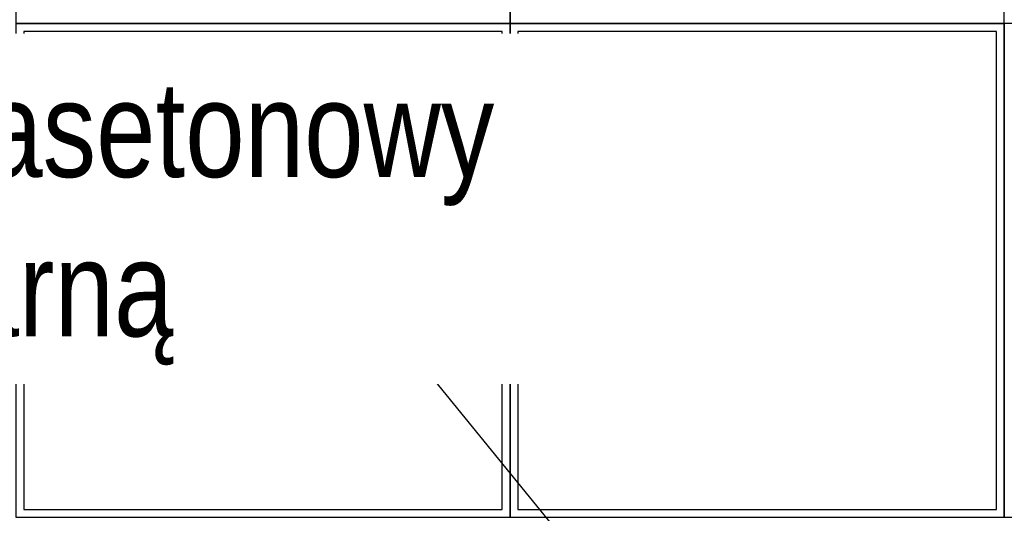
# Model space of a CAD drawing. Header units: millimetres. Extents: x -5941 to 19721, y -9230 to 6433.
# Tile 34 of 204: x 5777 to 5900, y -7888 to -7826. Entities that reach past the tile are written whole.
import ezdxf

# ---------------------------------------------------------------- set-up
doc = ezdxf.new("R2010")
doc.units = ezdxf.units.MM
doc.layers.add('A_SUFITY', color=6, linetype='Continuous')
doc.layers.add('A_SUFITY OPIS', color=1, linetype='Continuous')
doc.styles.get("Standard").update_dxf_attribs({"font": 'arial.ttf'})

msp = doc.modelspace()

# ---------------------------------------------------------------- linework, layer by layer
at = {"layer": 'A_SUFITY'}
for points in [[(5776.032, -7826.085), (5838.032, -7826.085), (5838.032, -7764.085), (5776.032, -7764.085)], [(5838.032, -7826.085), (5900.032, -7826.085), (5900.032, -7764.085), (5838.032, -7764.085)], [(5776.032, -7888.085), (5838.032, -7888.085), (5838.032, -7826.085), (5776.032, -7826.085)], [(5838.032, -7888.085), (5900.032, -7888.085), (5900.032, -7826.085), (5838.032, -7826.085)], [(5900.032, -7888.085), (5962.032, -7888.085), (5962.032, -7826.085), (5900.032, -7826.085)], [(5777.032, -7887.085), (5837.032, -7887.085), (5837.032, -7827.085), (5777.032, -7827.085)], [(5839.032, -7887.085), (5899.032, -7887.085), (5899.032, -7827.085), (5839.032, -7827.085)]]:
    msp.add_lwpolyline(points, close=True, dxfattribs=at)
at = {"layer": 'A_SUFITY OPIS'}
msp.add_lwpolyline([(5873.282, -7925.855), (5813.337, -7852.135), (5687.922, -7852.135)], dxfattribs=at)

# ---------------------------------------------------------------- next in the draw order: texts
at = {"layer": 'A_SUFITY OPIS', "insert": (5687.75, -7833.351), "char_height": 12, "width": 153.36367, "attachment_point": 1, "bg_fill": 2}
msp.add_mtext('{\\W0.8;Klimatyzator kasetonowy\\Pzg. z cz. sanitarną}', dxfattribs=at)

doc.saveas('drawing.dxf')
